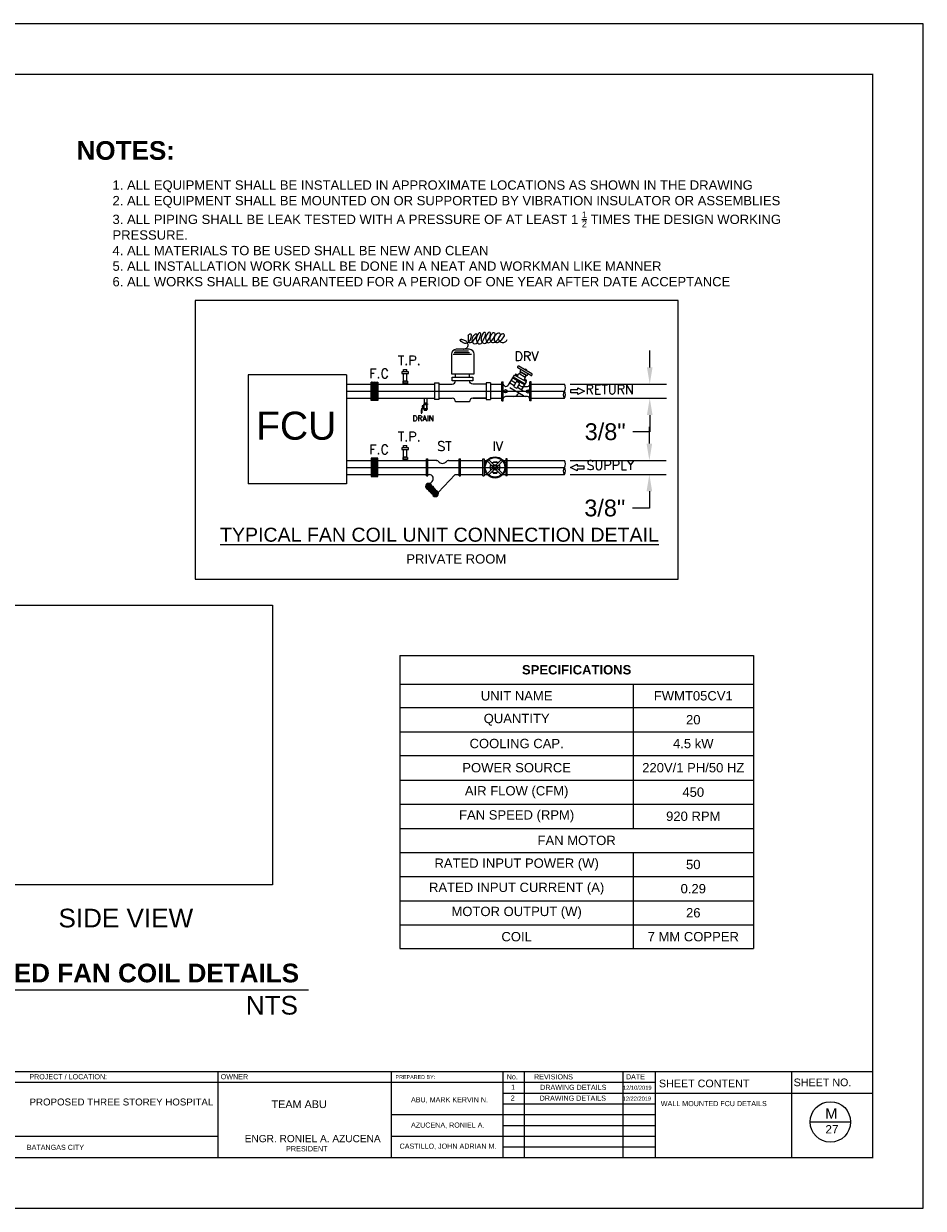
# Model space of a CAD drawing. Header units: inches. Extents: x 57.1 to 75, y 29.6 to 42.3.
# Tile 2 of 2: x 65.3 to 75, y 29.6 to 42.3. Entities that reach past the tile are written whole.
import ezdxf

# ---------------------------------------------------------------- set-up
doc = ezdxf.new("R2010")
doc.units = ezdxf.units.IN
doc.header["$MEASUREMENT"] = 0
for name, color, linetype in [('.1', 1, 'Continuous'), ('AC.REF.1ST.', 7, 'Continuous'), ('MH-SARR', 7, 'Continuous'), ('MH-VALVE', 7, 'Continuous'), ('template', 7, 'Continuous')]:
    doc.layers.add(name, color=color, linetype=linetype)
doc.styles.add('arial', font='arial.ttf')
doc.styles.add('ROMANS', font='romans.shx', dxfattribs={"width": 0.8, "height": 100})
doc.dimstyles.get("Standard").update_dxf_attribs({"dimtxt": 0.18, "dimasz": 0.18, "dimexe": 0.18, "dimexo": 0.0625, "dimgap": 0.09, "dimtad": 0, "dimtih": 1, "dimtoh": 1, "dimdec": 4, "dimzin": 0, "dimdsep": 46, "dimtxsty": 'Standard', "dimcen": 0.09, "dimadec": 0, "dimazin": 0, "dimtfac": 1, "dimtdec": 4, "dimtofl": 0, "dimtmove": 0, "dimatfit": 3, "dimfxl": 1, "dimtolj": 1, "dimtzin": 0, "dimarcsym": 0})
picture_1 = doc.add_image_def('image2.png', size_in_pixel=(421, 394))

# ---------------------------------------------------------------- blocks, each defined once
blk = doc.blocks.new('*T3')
at = {"color": 0, "linetype": 'ByBlock', "lineweight": -2, "transparency": 16777216}
for p, q in [((0, 0), (3.787, 0)), ((0, 0), (0, -3.138)), ((3.787, 0), (3.787, -3.138)), ((0, -0.305), (3.787, -0.305)), ((2.5, -0.305), (2.5, -1.851)), ((0, -0.558), (3.787, -0.558)), ((0, -0.817), (3.787, -0.817)), ((0, -1.07), (3.787, -1.07)), ((0, -1.334), (3.787, -1.334)), ((0, -1.593), (3.787, -1.593)), ((0, -1.851), (3.787, -1.851)), ((0, -2.11), (3.787, -2.11)), ((2.5, -2.11), (2.5, -3.138)), ((0, -2.368), (3.787, -2.368)), ((0, -2.627), (3.787, -2.627)), ((0, -2.885), (3.787, -2.885)), ((0, -3.138), (3.787, -3.138))]:
    blk.add_line(p, q, dxfattribs=at)
at = {"color": 0, "transparency": 16777216, "char_height": 0.1, "attachment_point": 5, "style": 'arial'}
for s, insert, width in [('{\\fArial|b1|i0|c0|p34;SPECIFICATIONS}', (1.893, -0.153), 3.66688), ('UNIT NAME', (1.25, -0.432), 2.38), ('FWMT05CV1', (3.143, -0.432), 1.16688), ('{\\fArial|b0|i0|c0|p34;QUANTITY}', (1.25, -0.688), 2.38), ('{\\fArial|b0|i0|c0|p34;20}', (3.143, -0.688), 1.16688), ('COOLING CAP.', (1.25, -0.943), 2.38), ('{\\fArial|b0|i0|c0|p34;4.5 kW}', (3.143, -0.943), 1.16688), ('POWER SOURCE', (1.25, -1.202), 2.38), ('{\\fArial|b0|i0|c0|p34;220V/1 PH/50 HZ}', (3.143, -1.202), 1.16688), ('AIR FLOW (CFM)', (1.25, -1.464), 2.38), ('{\\fArial|b0|i0|c0|p34;450}', (3.143, -1.464), 1.16688), ('FAN SPEED (RPM)', (1.25, -1.722), 2.38), ('{\\fArial|b0|i0|c0|p34;920 RPM}', (3.143, -1.722), 1.16688), ('FAN MOTOR', (1.893, -1.981), 3.66688), ('RATED INPUT POWER (W)', (1.25, -2.239), 2.38), ('{\\fArial|b0|i0|c0|p34;50}', (3.143, -2.239), 1.16688), ('RATED INPUT CURRENT (A)', (1.25, -2.498), 2.38), ('{\\fArial|b0|i0|c0|p34;0.29}', (3.143, -2.498), 1.16688), ('MOTOR OUTPUT (W)', (1.25, -2.756), 2.38), ('{\\fArial|b0|i0|c0|p34;26}', (3.143, -2.756), 1.16688), ('COIL', (1.25, -3.012), 2.38), ('7 MM COPPER', (3.143, -3.012), 1.16688)]:
    blk.add_mtext(s, dxfattribs=dict(at, insert=insert, width=width))
blk = doc.blocks.new('1')
at = {"layer": 'AC.REF.1ST.'}
blk.add_hatch(color=256, dxfattribs=at).paths.add_polyline_path([(-37, 0, 1), (37, 0, 1)])
for radius in [46.8, 37.3]:
    blk.add_circle((0, 0), radius, dxfattribs=at)
blk = doc.blocks.new('V-BOOL')
at = {"layer": 'MH-VALVE'}
for p, q in [((-186, 75, 0), (-186, 70, 0)), ((-125, 80, 0), (-181, 80, 0)), ((-125, 65, 0), (-181, 65, 0)), ((-132, 25), (-132, -25)), ((-132, 25), (-112, 25)), ((-132, 8, 0), (-112, 8, 0)), ((-125, 80, 0), (-125, 65, 0)), ((-112, 75, 0), (-125, 75, 0)), ((-114, 70, 0), (-125, 70, 0)), ((-84, 44, 0), (-112, 69, 0)), ((-112, 33), (-101, 33)), ((-112, 33), (-112, -33, 0)), ((-82, 49, 0), (-110, 75, 0)), ((-101, 33), (-101, -33, 0)), ((-101, 30), (-30, 30)), ((-101, 25), (-30, 25)), ((-51, 43, 0), (-82, 43, 0)), ((-51, 48, 0), (-80, 48, 0)), ((-76, 48, 0), (-76, 59, 0)), ((-56, 59, 0), (-76, 59, 0)), ((-71, 48, 0), (-71, 59, 0)), ((-71, 30), (-71, 43, 0)), ((-61, 48, 0), (-61, 59, 0)), ((-61, 30), (-61, 43, 0)), ((-56, 48, 0), (-56, 59, 0)), ((-51, 43, 0), (-51, 48, 0)), ((-20, 33), (-30, 33)), ((-30, 33), (-30, -33, 0)), ((-20, 33), (-20, -33, 0)), ((0, 25), (-20, 25)), ((0, 8, 0), (-20, 8, 0)), ((0, 25), (0, -25)), ((-132, -11, 0), (-112, -11, 0)), ((-132, -25), (-112, -25)), ((-112, -33, 0), (-101, -33, 0)), ((-101, -25), (-30, -25)), ((-101, -30), (-30, -30)), ((-20, -33, 0), (-30, -33, 0)), ((0, -11, 0), (-20, -11, 0)), ((0, -25), (-20, -25))]:
    blk.add_line(p, q, dxfattribs=at)
for centre, radius, start, end in [((-181, 75, 0), 5.07, 90, 180), ((-181, 70, 0), 5.07, 180, 270), ((-114, 68, 0), 2.54, 45, 90), ((-112, 73, 0), 2.54, 45, 90), ((-82, 46, 0), 2.54, 225, 270), ((-80, 51, 0), 2.54, 225, 270)]:
    blk.add_arc(centre, radius, start, end, dxfattribs=at)
blk = doc.blocks.new('M-ARR01')
at = {"layer": 'MH-SARR'}
blk.add_lwpolyline([(-7, 0.88), (-7, -0.88), (-3.5, -0.88), (-3.5, -1.75), (0, 0), (-3.5, 1.75), (-3.5, 0.88)], close=True, dxfattribs=at)
blk = doc.blocks.new('*D7')
at = {"color": 0, "lineweight": -2, "transparency": 16777216}
for p, q in [((72.026, 38.586), (72.026, 38.766)), ((71.174, 38.406), (72.206, 38.406)), ((71.174, 38.256), (72.206, 38.256)), ((72.026, 38.076), (72.026, 37.896)), ((72.026, 37.896), (71.846, 37.896))]:
    blk.add_line(p, q, dxfattribs=at)
at = {"color": 0, "transparency": 16777216}
for points in [[(71.996, 38.586), (72.056, 38.586), (72.026, 38.406)], [(71.996, 38.076), (72.056, 38.076), (72.026, 38.256)]]:
    blk.add_solid(points, dxfattribs=at)
at = {"layer": 'Defpoints', "color": 0, "transparency": 16777216}
for p in [(71.111, 38.406), (71.111, 38.256), (72.026, 38.256)]:
    blk.add_point(p, dxfattribs=at)
at = {"color": 0, "transparency": 16777216, "insert": (71.548, 37.896), "char_height": 0.18, "attachment_point": 5}
blk.add_mtext('\\A1;{\\fArial|b0|i0|c0|p34;3/8"}', dxfattribs=at)
blk = doc.blocks.new('*D8')
at = {"color": 0, "lineweight": -2, "transparency": 16777216}
for p, q in [((72.022, 37.769), (72.022, 37.949)), ((71.174, 37.589), (72.202, 37.589)), ((71.174, 37.439), (72.202, 37.439)), ((72.022, 37.259), (72.022, 37.079)), ((72.022, 37.079), (71.842, 37.079))]:
    blk.add_line(p, q, dxfattribs=at)
at = {"color": 0, "transparency": 16777216}
for points in [[(71.992, 37.769), (72.052, 37.769), (72.022, 37.589)], [(71.992, 37.259), (72.052, 37.259), (72.022, 37.439)]]:
    blk.add_solid(points, dxfattribs=at)
at = {"layer": 'Defpoints', "color": 0, "transparency": 16777216}
for p in [(71.111, 37.589), (71.112, 37.439), (72.022, 37.439)]:
    blk.add_point(p, dxfattribs=at)
at = {"color": 0, "transparency": 16777216, "insert": (71.544, 37.079), "char_height": 0.18, "width": 0.18337, "attachment_point": 5}
blk.add_mtext('\\A1;{\\fArial|b0|i0|c0|p34;3/8\\H1x;"}', dxfattribs=at)

msp = doc.modelspace()

# ---------------------------------------------------------------- hatches: boundary and pattern name
at = {"ltscale": 0.02}
h = msp.add_hatch(dxfattribs=at)
h.set_pattern_fill('AR-HBONE', color=256, scale=8.52703e-05, style=0)
h.set_pattern_definition([(315, (772.472912, 223.354712), (1e-18, -0.012251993), [0.025990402, -0.00866346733]), (225, (772.479038, 223.348586), (1e-18, -0.012251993), [0.025990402, -0.00866346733])])
h.paths.add_polyline_path([(69.11046, 38.33085), (69.11046, 38.23279), (69.04225, 38.23279), (69.04225, 38.33085)])
h.paths.add_polyline_path([(69.11046, 38.33085), (69.04225, 38.33085), (69.04225, 38.42891), (69.11046, 38.42891)])
h = msp.add_hatch(dxfattribs=at)
h.set_pattern_fill('AR-HBONE', color=256, scale=8.52703e-05, style=0)
h.set_pattern_definition([(45, (772.472912, -147.509781), (1e-18, 0.012251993), [0.025990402, -0.00866346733]), (135, (772.479038, -147.503655), (1e-18, 0.012251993), [0.025990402, -0.00866346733])])
h.paths.add_polyline_path([(69.11046, 37.51408), (69.11046, 37.61215), (69.04225, 37.61215), (69.04225, 37.51408)])
h.paths.add_polyline_path([(69.11046, 37.51408), (69.04225, 37.51408), (69.04225, 37.41602), (69.11046, 37.41602)])

# ---------------------------------------------------------------- linework, layer by layer
at = {"layer": '.1', "color": 0}
msp.add_line((74.95767, 42.26777), (57.06194, 42.26777), dxfattribs=at)
at = {"ltscale": 0.02}
for p, q in [((70.60853, 38.5914), (70.61174, 38.59695)), ((70.75199, 38.49934), (70.61146, 38.58048)), ((70.76383, 38.51837), (70.62266, 38.59988)), ((68.77645, 38.50572), (67.72233, 38.50572)), ((67.72233, 38.50572), (67.72233, 37.33921)), ((68.77645, 38.50572), (68.77645, 37.33921)), ((69.3859, 38.53981), (69.3859, 38.56461)), ((69.3859, 38.56461), (69.42303, 38.56461)), ((69.42303, 38.53981), (69.42303, 38.56461)), ((70.52047, 38.40846), (70.57577, 38.50425)), ((70.68518, 38.39801), (70.55712, 38.47195)), ((70.69051, 38.40724), (70.56245, 38.48118)), ((70.70383, 38.43031), (70.57577, 38.50425)), ((70.57945, 38.50213), (70.58426, 38.51046)), ((70.58406, 38.49946), (70.5926, 38.51426)), ((70.58717, 38.51124), (70.60424, 38.50139)), ((70.59963, 38.50405), (70.59178, 38.50858)), ((70.60414, 38.5076), (70.5926, 38.51426)), ((70.5956, 38.4928), (70.60414, 38.5076)), ((70.60021, 38.49014), (70.60502, 38.49848)), ((70.60392, 38.48799), (70.62229, 38.51981)), ((70.69218, 38.47946), (70.62229, 38.51981)), ((70.63152, 38.51448), (70.64248, 38.53347)), ((70.71244, 38.49923), (70.63632, 38.54318)), ((70.63725, 38.54572), (70.64585, 38.56062)), ((70.70325, 38.49839), (70.64018, 38.5348)), ((70.67566, 38.44658), (70.69296, 38.47655)), ((70.67937, 38.44443), (70.68419, 38.45277)), ((70.68399, 38.44177), (70.69253, 38.45657)), ((70.68648, 38.56303), (70.68959, 38.56842)), ((70.68648, 38.56303), (70.68959, 38.56842)), ((70.70417, 38.44369), (70.6871, 38.45355)), ((70.70978, 38.55676), (70.68959, 38.56842)), ((70.68998, 38.48073), (70.70094, 38.49972)), ((70.69171, 38.45089), (70.69956, 38.44636)), ((70.69253, 38.45657), (70.70407, 38.44991)), ((70.69552, 38.43511), (70.70407, 38.44991)), ((70.70667, 38.55137), (70.70978, 38.55676)), ((70.70667, 38.55137), (70.70978, 38.55676)), ((70.71417, 38.50131), (70.72277, 38.51621)), ((70.7629, 38.50227), (70.76613, 38.50786)), ((69.38099, 38.43711), (69.38099, 38.41386)), ((69.42247, 38.43912), (69.38693, 38.43915)), ((69.42253, 38.41179), (69.38693, 38.41182)), ((69.42255, 38.43917), (69.38695, 38.43915)), ((69.39276, 38.41416), (69.39276, 38.4368)), ((69.41631, 38.41413), (69.41631, 38.43678)), ((69.42808, 38.43708), (69.42808, 38.41383)), ((69.71962, 38.42022), (69.71962, 38.24048)), ((70.31875, 38.42022), (70.31875, 38.24048)), ((70.44171, 38.22828), (70.44171, 38.43063)), ((70.44171, 38.43063), (70.45668, 38.43063)), ((70.45668, 38.22828), (70.45668, 38.4306)), ((70.67144, 38.28218), (70.52487, 38.3668)), ((70.5713, 38.38993), (70.52516, 38.41657)), ((70.58728, 38.41762), (70.54114, 38.44426)), ((70.5713, 38.38993), (70.59261, 38.42685)), ((70.59251, 38.36538), (70.5752, 38.37538)), ((70.60707, 38.36928), (70.62838, 38.4062)), ((70.66547, 38.33557), (70.60707, 38.36928)), ((70.62448, 38.42075), (70.60717, 38.43075)), ((70.6692, 38.37033), (70.62305, 38.39697)), ((70.65314, 38.3816), (70.71679, 38.3816)), ((70.65321, 38.34264), (70.70383, 38.43031)), ((70.70014, 38.43245), (70.70495, 38.44078)), ((70.75572, 38.43063), (70.74075, 38.43063)), ((70.74075, 38.22828), (70.74075, 38.4306)), ((70.75572, 38.22828), (70.75572, 38.43063)), ((69.76502, 38.25546), (69.90685, 38.25546)), ((70.09407, 38.21801), (69.94429, 38.21801)), ((70.27358, 38.25546), (70.13152, 38.25546)), ((70.44171, 38.22828), (70.45668, 38.22828)), ((70.71667, 38.27504), (70.48031, 38.27504)), ((70.75572, 38.22828), (70.74075, 38.22828)), ((69.3859, 37.72366), (69.3859, 37.74847)), ((69.3859, 37.74847), (69.42303, 37.74847)), ((69.42303, 37.72366), (69.42303, 37.74847)), ((69.38099, 37.62097), (69.38099, 37.59771)), ((69.42247, 37.62297), (69.38693, 37.623)), ((69.42253, 37.59565), (69.38693, 37.59567)), ((69.42255, 37.62303), (69.38695, 37.623)), ((69.39276, 37.59802), (69.39276, 37.62066)), ((69.41631, 37.59799), (69.41631, 37.62063)), ((69.42808, 37.62094), (69.42808, 37.59769)), ((69.63358, 37.42344), (69.63358, 37.60535)), ((69.63358, 37.60535), (69.64855, 37.60535)), ((69.64855, 37.42344), (69.64855, 37.60535)), ((69.73908, 37.58939), (69.64855, 37.58939)), ((69.73908, 37.58939), (69.74514, 37.58926)), ((69.87049, 37.58939), (69.86444, 37.58926)), ((69.87049, 37.58939), (69.98382, 37.58939)), ((69.98382, 37.42344), (69.98382, 37.60535)), ((69.98382, 37.60535), (69.99879, 37.60535)), ((69.99879, 37.42344), (69.99879, 37.60535)), ((70.23797, 37.42344), (70.23797, 37.60535)), ((70.23797, 37.60535), (70.25294, 37.60535)), ((70.25294, 37.60535), (70.25293, 37.42344)), ((70.25294, 37.58958), (70.2823, 37.58958)), ((70.34113, 37.52595), (70.28655, 37.58052)), ((70.35635, 37.54117), (70.30178, 37.59575)), ((70.33048, 37.56704), (70.34463, 37.56704)), ((70.34463, 37.56704), (70.35564, 37.57551)), ((70.35564, 37.57551), (70.37979, 37.57551)), ((70.43366, 37.59575), (70.37908, 37.54117)), ((70.3908, 37.56704), (70.37979, 37.57551)), ((70.40495, 37.56704), (70.3908, 37.56704)), ((70.44888, 37.58052), (70.39431, 37.52595)), ((70.45313, 37.58958), (70.4825, 37.58958)), ((70.4825, 37.60535), (70.4825, 37.42344)), ((70.49747, 37.60535), (70.4825, 37.60535)), ((70.49747, 37.42344), (70.49747, 37.60535)), ((69.64855, 37.43939), (69.66439, 37.43822)), ((69.75756, 37.24624), (69.94065, 37.43939)), ((69.94065, 37.43939), (69.98382, 37.43939)), ((70.25293, 37.43958), (70.28231, 37.43958)), ((70.34113, 37.50321), (70.28655, 37.44864)), ((70.35635, 37.48799), (70.30178, 37.43341)), ((70.33535, 37.46925), (70.34772, 37.45974)), ((70.34772, 37.45974), (70.34772, 37.45365)), ((70.34772, 37.45365), (70.38771, 37.45365)), ((70.37908, 37.48799), (70.43366, 37.43341)), ((70.40009, 37.46925), (70.38771, 37.45974)), ((70.38771, 37.45974), (70.38771, 37.45365)), ((70.39431, 37.50321), (70.44888, 37.44864)), ((70.45313, 37.43958), (70.4825, 37.43958)), ((68.77645, 37.33921), (67.72233, 37.33921)), ((69.63358, 37.42344), (69.64855, 37.42344)), ((69.6445, 37.32444), (69.66454, 37.34359)), ((69.6445, 37.32444), (69.74222, 37.22217)), ((69.65452, 37.33401), (69.75224, 37.23175)), ((69.66454, 37.34359), (69.76226, 37.24132)), ((69.66811, 37.33985), (69.69334, 37.36396)), ((69.98382, 37.42344), (69.99879, 37.42344)), ((70.23797, 37.42344), (70.25293, 37.42344)), ((70.49747, 37.42344), (70.4825, 37.42344)), ((69.74222, 37.22217), (69.76226, 37.24132))]:
    msp.add_line(p, q, dxfattribs=at)
for p, q in [((68.77645, 38.40535), (69.04225, 38.40535)), ((68.77645, 38.33035), (71.11145, 38.33035)), ((70.31875, 38.40554), (70.44171, 38.40554)), ((70.75572, 38.40554), (71.11146, 38.40554)), ((68.77645, 38.25535), (69.04225, 38.25535)), ((69.60856, 38.25554), (69.60856, 38.20617)), ((69.63816, 38.25554), (69.63816, 38.20617)), ((70.31875, 38.25554), (70.44171, 38.25554)), ((70.75572, 38.25554), (71.11173, 38.25554)), ((68.77645, 37.58958), (69.04225, 37.58958)), ((69.99879, 37.58939), (70.23797, 37.58939)), ((68.77645, 37.51458), (71.11145, 37.51458)), ((68.77645, 37.43958), (69.04225, 37.43958)), ((69.99879, 37.43939), (70.23797, 37.43939)), ((63.15726, 31.9187), (68.3692, 31.9187))]:
    msp.add_line(p, q)
at = {"linetype": 'ByBlock', "lineweight": -2}
for p, q in [((69.11046, 38.40554), (69.71962, 38.40554)), ((69.11046, 38.25554), (69.71962, 38.25554)), ((69.11046, 37.58939), (69.63358, 37.58939)), ((70.49747, 37.58939), (71.1141, 37.58939)), ((70.49747, 37.43939), (71.1141, 37.43939))]:
    msp.add_line(p, q, dxfattribs=at)
at = {"linetype": 'ByBlock'}
msp.add_line((69.11046, 37.43939), (69.63358, 37.43939), dxfattribs=at)
at = {"ltscale": 0.02}
for points in [[(72.33074, 39.30092), (67.15396, 39.30092), (67.15396, 36.31686), (72.33074, 36.31686)], [(69.04225, 38.23279), (69.04225, 38.42891), (69.11046, 38.42891), (69.11046, 38.23279)], [(69.04225, 37.61215), (69.04225, 37.41602), (69.11046, 37.41602), (69.11046, 37.61215)]]:
    msp.add_lwpolyline(points, close=True, dxfattribs=at)
for points in [[(70.07912, 38.92735, -0.00893972), (70.07862, 38.87154, 0.61060665), (70.11495, 38.85594, 0.09236128), (70.17311, 38.92559, 0.5195942), (70.16433, 38.9439, 0.21510422), (70.15364, 38.94108, 0.06621207), (70.12998, 38.91601, 0.31484239), (70.12904, 38.85053, 0.51598399), (70.17507, 38.8495, 0.10525733), (70.21647, 38.9396, 0.60634604), (70.19868, 38.95463, 0.16014495), (70.18597, 38.94379, 0.06199069), (70.16862, 38.90529, 0.29344256), (70.18506, 38.84622, 0.45384225), (70.22874, 38.85165, 0.1046108), (70.2676, 38.94709, 0.68758787), (70.24806, 38.95892, 0.10807266), (70.23396, 38.94202, 0.06015031), (70.22015, 38.90529, 0.26731359), (70.23633, 38.84964, 0.43223001), (70.27597, 38.85165, 0.12738545), (70.32093, 38.9445, 0.69709509), (70.29744, 38.95892, 0.09276946), (70.28269, 38.94207, 0.06252569), (70.26953, 38.91172, 0.24576907), (70.28001, 38.8594, 0.41771206), (70.31462, 38.85594, 0.14186764), (70.36897, 38.93586, 0.67194129), (70.34682, 38.95463, 0.10584439), (70.33201, 38.94238, 0.06046512), (70.31462, 38.91387, 0.29106368), (70.3219, 38.86198, 0.37779629), (70.364, 38.85594, 0.14884823), (70.42474, 38.92875, 0.61219665), (70.40479, 38.95249, 0.13394819), (70.38366, 38.94113, 0.08686392), (70.36185, 38.91172, 0.28111941), (70.36583, 38.86408, 0.37737299), (70.40264, 38.85594, 0.1470472), (70.46781, 38.9225, 0.63652847), (70.44987, 38.94605, 0.12320854), (70.43056, 38.93651, 0.07335685), (70.40694, 38.90958, 0.30375474), (70.40743, 38.87851, 0.1975053), (70.44558, 38.85379, 0.17555964), (70.4778, 38.85908, 0.17499546), (70.49925, 38.88383)], [(70.07912, 38.92735, -0.1056221), (70.0877, 38.93966, -0.12427053), (70.09891, 38.94585, -0.48185276), (70.11074, 38.93702, -0.10540116), (70.10092, 38.88251, -0.16439886), (70.07061, 38.84754, -0.23594285), (70.03754, 38.84531, -0.09435776), (69.99635, 38.87254, -0.46902019), (69.9973, 38.88452, -0.21088712), (70.01007, 38.8871, -0.06618692), (70.0476, 38.87346, -0.16327549), (70.0698, 38.8504, -0.15039186), (70.07477, 38.81615, -0.20991555), (70.05685, 38.78809, -0.18387661), (70.02016, 38.77969)], [(69.76502, 38.40524), (69.90685, 38.40524, 0.41421356), (69.94429, 38.44269), (69.90685, 38.44269), (69.90685, 38.48013), (70.13152, 38.48013), (70.13152, 38.44269), (70.09407, 38.44269, -0.08276253)], [(70.27358, 38.40524), (70.13152, 38.40524, -0.41421356), (70.09407, 38.44269), (69.94429, 38.44269)]]:
    msp.add_lwpolyline(points, format="xyb", dxfattribs=at)
msp.add_lwpolyline([(69.90004, 38.51758), (70.14482, 38.51758), (70.14482, 38.72727, 0.41421356), (70.09239, 38.77969), (69.95246, 38.77969, 0.41421356), (69.90004, 38.72727)], format="xyb", close=True, dxfattribs=at)
for points in [[(69.92068, 38.72745), (70.11485, 38.72745)], [(69.9283, 38.74607), (70.09427, 38.74607)], [(69.93592, 38.76189), (70.08359, 38.76189)], [(69.36881, 38.52195), (69.44064, 38.52184), (69.44066, 38.53978), (69.3689, 38.53989), (69.36881, 38.52195)], [(69.38665, 38.43977), (69.38685, 38.52192)], [(69.42254, 38.43977), (69.4227, 38.52187)], [(69.94429, 38.48013), (69.94429, 38.51758)], [(70.09407, 38.48013), (70.09407, 38.51758)], [(69.38695, 38.40591), (69.38694, 38.41182)], [(69.42247, 38.40596), (69.42246, 38.41179)], [(69.71962, 38.42022), (69.76456, 38.42022), (69.76456, 38.24048), (69.71962, 38.24048)], [(70.31875, 38.42022), (70.27381, 38.42022), (70.27381, 38.24048), (70.31875, 38.24048)], [(69.76502, 38.25546), (69.90685, 38.25546)], [(70.13152, 38.25546), (70.27358, 38.25546)], [(69.36881, 37.70581), (69.44064, 37.7057), (69.44066, 37.72364), (69.3689, 37.72375), (69.36881, 37.70581)], [(69.38665, 37.62362), (69.38685, 37.70578)], [(69.42254, 37.62362), (69.4227, 37.70572)], [(69.38695, 37.58977), (69.38694, 37.59567)], [(69.42247, 37.58982), (69.42246, 37.59565)]]:
    msp.add_lwpolyline(points, dxfattribs=at)
for centre, radius in [((70.48158, 38.33035), 0.01726), ((70.72205, 38.32861), 0.01726), ((70.36772, 37.51458), 0.11367), ((70.36772, 37.51458), 0.10457), ((70.36772, 37.51458), 0.02892), ((70.36772, 37.51458), 0.01769)]:
    msp.add_circle(centre, radius, dxfattribs=at)
for centre, radius, start, end in [((70.61545, 38.5874), 0.00799, 150, 240), ((70.61866, 38.59295), 0.00799, 60, 150), ((70.5861, 38.5094), 0.00213, 60, 150), ((70.58703, 38.50887), 0.00213, 330, 60), ((70.59072, 38.50673), 0.00213, 60, 150), ((70.59856, 38.50221), 0.00213, 330, 60), ((70.60226, 38.50007), 0.00213, 60, 150), ((70.60318, 38.49954), 0.00213, 330, 60), ((70.64417, 38.54172), 0.00799, 150, 240), ((70.68603, 38.45171), 0.00213, 60, 150), ((70.68696, 38.45117), 0.00213, 330, 60), ((70.69065, 38.44904), 0.00213, 60, 150), ((70.69112, 38.47761), 0.00213, 330, 60), ((70.70724, 38.50531), 0.00799, 240, 330), ((70.75598, 38.50627), 0.00799, 240, 330.024554), ((70.7592, 38.51185), 0.00799, 330.024554, 60.024554), ((69.3867, 38.43013), 0.00901, 47.72813, 129.303153), ((69.3867, 38.42083), 0.00901, 230.694253, 312.269275), ((69.4045, 38.40812), 0.03099, 67.610065, 112.258581), ((69.40457, 38.44282), 0.03099, 247.610065, 292.258581), ((69.42237, 38.43011), 0.00901, 50.694253, 132.269275), ((69.42237, 38.4208), 0.00901, 227.72813, 309.303153), ((70.48462, 38.4106), 0.0284, 190.267533, 260.370263), ((70.48165, 38.39311), 0.01066, 260.370263, 279.892961), ((70.47433, 38.4351), 0.05328, 279.892961, 330), ((70.58053, 38.38461), 0.01066, 150, 240), ((70.59784, 38.37461), 0.01066, 240, 330), ((70.60184, 38.42152), 0.01066, 60, 150), ((70.61915, 38.41153), 0.01066, 330, 60), ((70.69211, 38.38171), 0.05328, 240, 270), ((70.69849, 38.44451), 0.00213, 330, 60), ((70.70218, 38.44238), 0.00213, 60, 150), ((70.70311, 38.44185), 0.00213, 330, 60), ((70.71102, 38.41077), 0.02973, 281.179899, 0.844306), ((69.90685, 38.21801), 0.03745, 0, 90), ((70.13152, 38.21801), 0.03745, 90, 180), ((70.48583, 38.24595), 0.0296, 100.743954, 169.999538), ((70.56804, 38.32832), 0.05328, 270, 326.488454), ((70.62579, 38.29008), 0.01598, 60, 146.488454), ((70.69808, 38.32832), 0.05328, 240, 270), ((70.71115, 38.24595), 0.0296, 359.412191, 79.256046), ((69.3867, 37.61399), 0.00901, 47.72813, 129.303153), ((69.3867, 37.60469), 0.00901, 230.694253, 312.269275), ((69.4045, 37.59198), 0.03099, 67.610065, 112.258581), ((69.40457, 37.62668), 0.03099, 247.610065, 292.258581), ((69.42237, 37.61396), 0.00901, 50.694253, 132.269275), ((69.42237, 37.60466), 0.00901, 227.72813, 309.303153), ((69.74464, 37.56761), 0.02165, 33.642743, 88.698047), ((69.80479, 37.60763), 0.05059, 213.642743, 268.698047), ((69.80479, 37.60763), 0.05059, 268.698047, 326.357257), ((69.86493, 37.56761), 0.02165, 91.301953, 146.357257), ((70.36772, 37.51458), 0.05415, 56.46866, 123.53134), ((69.66364, 37.39516), 0.04307, 313.581638, 89.004214), ((70.36772, 37.51458), 0.05415, 146.46866, 213.53134), ((70.36772, 37.51458), 0.05415, 236.46866, 303.53134), ((70.36772, 37.51458), 0.05415, 326.46866, 33.53134)]:
    msp.add_arc(centre, radius, start, end, dxfattribs=at)
for centre, start, end in [((71.16175, 38.29332), 143.361668, 217.063442), ((71.06116, 38.36813), 323.361668, 36.638332), ((71.06116, 38.29332), 323.361668, 36.638332), ((71.06116, 37.55199), 323.361668, 36.638332), ((71.16175, 37.47717), 143.361668, 217.063442), ((71.06116, 37.47717), 323.361668, 36.638332)]:
    msp.add_arc(centre, 0.06268, start, end)
at = {"layer": 'template'}
for p, q in [((74.95767, 29.57808), (74.95767, 42.26777)), ((58.14653, 31.04338), (74.41537, 31.04338)), ((67.39806, 31.04338), (67.39806, 30.12037)), ((69.25522, 31.04338), (69.25522, 30.12037)), ((70.45023, 31.04338), (70.45023, 30.12037)), ((70.68098, 31.04338), (70.68098, 30.12037)), ((71.73818, 31.04338), (71.73818, 30.12037)), ((72.08431, 31.04338), (72.08431, 30.12037)), ((73.54347, 31.04338), (73.54347, 30.12037)), ((61.00303, 30.928), (71.20063, 30.928)), ((70.88359, 30.928), (72.08431, 30.928)), ((70.45023, 30.81263), (72.38994, 30.81263)), ((71.78398, 30.81263), (74.41537, 30.81263)), ((70.45023, 30.69725), (72.08431, 30.69725)), ((69.25522, 30.58188), (71.20063, 30.58188)), ((70.45023, 30.4665), (72.08431, 30.4665)), ((70.88359, 30.58188), (72.08431, 30.58188)), ((73.74553, 30.50327), (74.17819, 30.50327)), ((61.00303, 30.35233), (67.39806, 30.35233)), ((69.25522, 30.35112), (71.20063, 30.35112)), ((70.88359, 30.35112), (72.08431, 30.35112)), ((70.45023, 30.23575), (72.08431, 30.23575)), ((57.06194, 29.57808), (74.95767, 29.57808))]:
    msp.add_line(p, q, dxfattribs=at)
at = {"layer": 'template', "linetype": 'Continuous', "const_width": 0.01538}
msp.add_lwpolyline([(58.14653, 30.12037), (74.41537, 30.12037), (74.41537, 41.72548), (58.14653, 41.72548)], close=True, dxfattribs=at)
at = {"layer": 'template'}
msp.add_circle((73.96186, 30.50327), 0.21633, dxfattribs=at)

# ---------------------------------------------------------------- block references
for name, p, xscale, yscale, zscale, rotation in [('M-ARR01', (71.32631, 38.33072), -0.02072068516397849, 0.02072068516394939, 0.0207206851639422, 180), ('V-BOOL', (69.62336, 38.20617), 0.0005920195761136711, 0.0005920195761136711, 0.0005920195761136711, 90)]:
    msp.add_blockref(name, p, dxfattribs=dict(xscale=xscale, yscale=yscale, zscale=zscale, rotation=rotation))
at = {"xscale": -0.02072068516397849, "yscale": 0.02072068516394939, "zscale": 0.0207206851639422}
msp.add_blockref('M-ARR01', (71.17493, 37.51458), dxfattribs=at)
at = {"ltscale": 0.02, "extrusion": (0, 0, -1), "xscale": 0.000692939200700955, "yscale": 0.000692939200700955, "zscale": -0.0006929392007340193, "rotation": 226.3019526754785}
for p in [(-69.65615, 37.31112), (-69.68058, 37.28555), (-69.70501, 37.25999), (-69.72944, 37.23442)]:
    msp.add_blockref('1', p, dxfattribs=at)
msp.add_blockref('*T3', (69.3494, 35.49929))

# ---------------------------------------------------------------- texts
at = {"style": 'ROMANS'}
for s, height, p in [('T.P.', 0.1, (69.32685, 38.61083)), ('DRV', 0.1, (70.57638, 38.65469)), ('F.C', 0.1, (69.02034, 38.47015)), ('RETURN', 0.1, (71.33688, 38.30055)), ('DRAIN', 0.059202, (69.48386, 38.01034)), ('T.P.', 0.1, (69.32685, 37.79469)), ('F.C', 0.1, (69.02034, 37.6577)), ('ST', 0.1, (69.74817, 37.69247)), ('IV', 0.1, (70.33972, 37.69247)), ('SUPPLY', 0.1, (71.34842, 37.48898))]:
    msp.add_text(s, height=height, dxfattribs=at).set_placement(p)
at = {"ltscale": 0.02, "style": 'arial'}
for s, height, p in [('FCU', 0.3, (67.80645, 37.81146)), ('%%UTYPICAL FAN COIL UNIT CONNECTION DETAIL', 0.15, (67.42056, 36.71887))]:
    msp.add_text(s, height=height, dxfattribs=at).set_placement(p)
at = {"attachment_point": 1, "style": 'arial'}
for s, width, gutter_width, heights, insert, char_height in [('{\\fArial|b1|i0|c0|p34;NOTES:}', 6.3751209, 0, [0.43703], (65.8828, 41.0098), 0.2), ('\\A1;1. ALL EQUIPMENT SHALL BE INSTALLED IN APPROXIMATE LOCATIONS AS SHOWN IN THE DRAWING\\P2. ALL EQUIPMENT SHALL BE MOUNTED ON OR SUPPORTED BY VIBRATION INSULATOR OR ASSEMBLIES\\P3. ALL PIPING SHALL BE LEAK TESTED WITH A PRESSURE OF AT LEAST 1 {\\H0.7x;\\S1/2;} TIMES THE DESIGN WORKING PRESSURE.\\P4. ALL MATERIALS TO BE USED SHALL BE NEW AND CLEAN\\P5. ALL INSTALLATION WORK SHALL BE DONE IN A NEAT AND WORKMAN LIKE MANNER \\P6. ALL WORKS SHALL BE GUARANTEED FOR A PERIOD OF ONE YEAR AFTER DATE ACCEPTANCE', 7.1750681, 1, [0], (66.26848, 40.58906), 0.1), ('SIDE VIEW', 2.5565789, 1, [0], (65.68924, 32.78723), 0.2), ('{\\fArial|b1|i0|c0|p34;WALL MOUNTED FAN COIL DETAILS}', 5.5498971, 1, [0], (63.30184, 32.1989), 0.2), ('SCALE                                             NTS', 5.0445619, 1, [0], (63.28821, 31.85305), 0.2)]:
    msp.add_mtext_dynamic_manual_height_columns(s, width=width, gutter_width=gutter_width, heights=heights, dxfattribs=dict(at, insert=insert, char_height=char_height))
at = {"insert": (69.41716, 36.58438), "char_height": 0.1, "attachment_point": 1}
msp.add_mtext_dynamic_manual_height_columns('{\\fArial|b0|i0|c0|p34;PRIVATE ROOM}', width=1.4492577, gutter_width=1, heights=[0], dxfattribs=at)
at = {"layer": 'template', "style": 'arial'}
for s, height, p in [('PROJECT / LOCATION:', 0.0548037, (65.37707, 30.96062)), ('PROJECT / LOCATION:', 0.0548037, (65.37707, 30.96062)), ('PROJECT / LOCATION:', 0.0548037, (65.37707, 30.96062)), ('OWNER', 0.054804, (67.42855, 30.96062)), ('PREPARED BY: ', 0.0411027, (69.30176, 30.9638)), ('No.', 0.054804, (70.4931, 30.95922)), ('REVISIONS', 0.054804, (70.78608, 30.95922)), ('DATE', 0.054804, (71.77055, 30.95922)), ('SHEET NO.', 0.082205, (73.56764, 30.88604)), ('1', 0.0548, (70.54037, 30.84751)), ('DRAWING DETAILS', 0.0548037, (70.85099, 30.84669)), ('12/10/2019', 0.043843, (71.73915, 30.84755)), ('SHEET CONTENT', 0.0822055, (72.12434, 30.87463)), ('PROPOSED THREE STOREY HOSPITAL', 0.0743713, (65.37976, 30.67973)), ('TEAM ABU', 0.082887, (67.97304, 30.65195)), ('ABU, MARK KERVIN N.', 0.0548037, (69.46761, 30.71357)), ('2', 0.0548, (70.53602, 30.73148)), ('DRAWING DETAILS', 0.0548037, (70.84663, 30.73066)), ('12/22/2019', 0.043843, (71.7348, 30.73152)), ('WALL MOUNTED FCU DETAILS', 0.0548037, (72.14444, 30.67259)), ('M', 0.1125, (73.90598, 30.53694)), ('AZUCENA, RONIEL A.', 0.0548037, (69.46761, 30.44218)), ('27', 0.090004, (73.90868, 30.3796)), ('ENGR. RONIEL A. AZUCENA', 0.0775818, (67.6854, 30.28607)), ('BATANGAS CITY', 0.0548037, (65.35048, 30.20364)), ('PRESIDENT', 0.055859, (68.12761, 30.18794)), ('CASTILLO, JOHN ADRIAN M.', 0.0548037, (69.34503, 30.21642))]:
    msp.add_text(s, height=height, dxfattribs=at).set_placement(p)

# ---------------------------------------------------------------- dimensions: what is measured, and where the dimension line sits
for base, p1, p2, text, picture, middle in [((72.02634, 38.25591), (71.11146, 38.40554), (71.11146, 38.25591), '{\\fArial|b0|i0|c0|p34;3/8"}', '*D7', (71.5481, 37.89591)), ((72.02215, 37.43939), (71.11145, 37.58939), (71.11173, 37.43939), '{\\fArial|b0|i0|c0|p34;3/8\\H1x;"}', '*D8', (71.54391, 37.07939))]:
    dim = msp.add_linear_dim(base=base, p1=p1, p2=p2, angle=90, text=text, dimstyle='Standard')
    dim.commit()
    dim.dimension.update_dxf_attribs({"geometry": picture, "text_midpoint": middle})

# ---------------------------------------------------------------- pictures from other files: only their frames are drawn
image = msp.add_image(picture_1, insert=(64.77995, 33.04196), size_in_units=(3.20225, 2.99688))
image.dxf.flags = 7

doc.saveas('drawing.dxf')
